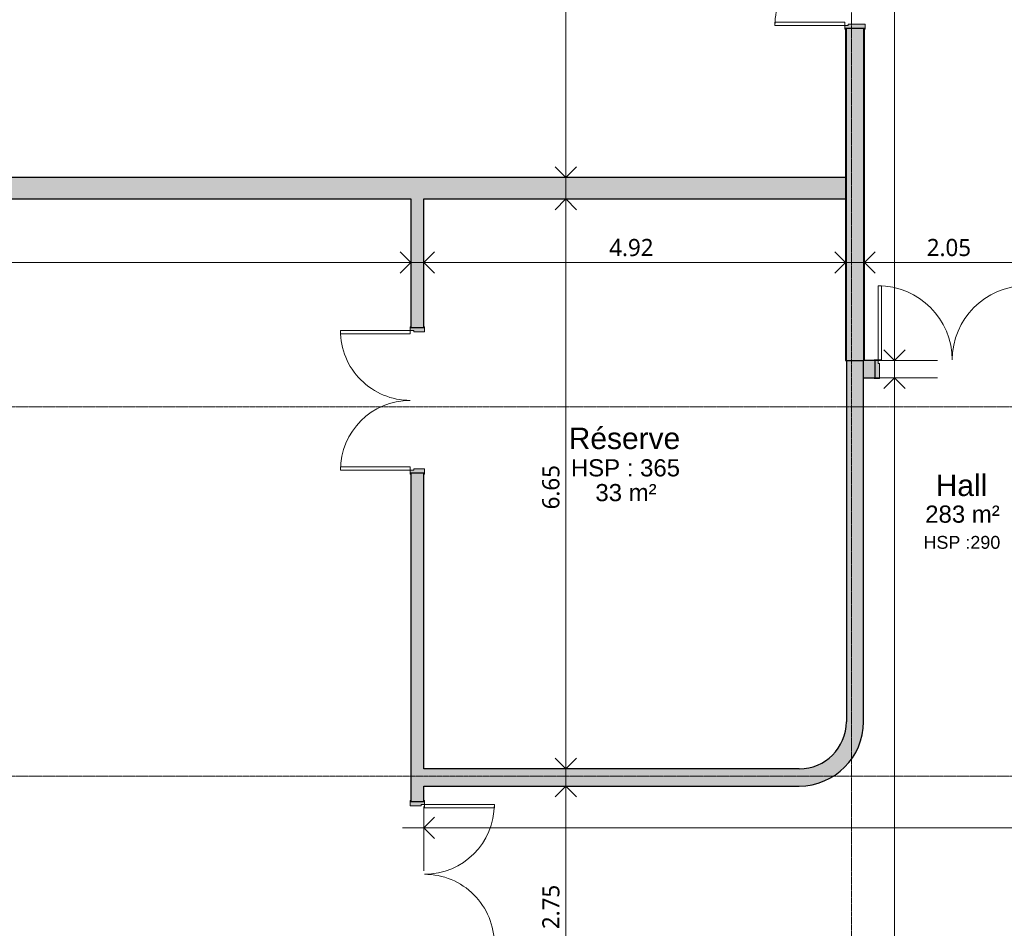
# Model space of a CAD drawing. Header units: millimetres. Extents: x -64334 to 32356, y -11421 to 53741.
# Tile 36 of 71: x -23874 to -12386, y 17083 to 27686. Entities that reach past the tile are written whole.
import ezdxf

# ---------------------------------------------------------------- set-up
doc = ezdxf.new("R2010")
doc.units = ezdxf.units.MM
doc.linetypes.add('Ligne de quadrillage', pattern=[22.225, 12.7, -3.175, 3.175, -3.175])
for name, color, linetype, lineweight in [('A-ANNO-DIMS', 211, 'Continuous', 9), ('A-ANNO-DIMS-100', 211, 'Continuous', 9), ('A-AREA-IDEN', 2, 'Continuous', 9), ('A-DOOR', 31, 'Continuous', 9), ('A-DOOR-FRAM', 31, 'Continuous', 9), ('A-WALL', 113, 'Continuous', 9), ('A-WALL-PATT', 111, 'Continuous', 25), ('G-ANNO-TEXT', 231, 'Continuous', 9), ('I-WALL', 2, 'Continuous', 9), ('S-GRID', 1, 'Continuous', 9)]:
    doc.layers.add(name, color=color, linetype=linetype, lineweight=lineweight)
doc.styles.add('Arial_2', font='arial.ttf', dxfattribs={"height": 200})
doc.styles.add('Arial_4', font='arial.ttf', dxfattribs={"height": 150})
doc.styles.add('Arial_B', font='txt', dxfattribs={"height": 250})
doc.styles.add('Trebuchet MS_B', font='txt', dxfattribs={"height": 200})
doc.dimstyles.new('Cotes_linéaires_rouge_2mm', dxfattribs={"dimscale": 304.8, "dimtxt": 206.190181, "dimasz": 0.410105, "dimexe": 0.82021, "dimexo": 0.0625, "dimgap": 0.065617, "dimtad": 1, "dimlfac": 0.001, "dimrnd": 0.01, "dimzin": 0, "dimdsep": 46, "dimtxsty": 'Trebuchet MS_B', "dimblk1": 'OPEN30', "dimblk2": 'OPEN30', "dimsah": 1, "dimcen": 0.09, "dimdle": 0.82021, "dimazin": 0, "dimtfac": 1, "dimtdec": 4, "dimtix": 1, "dimtmove": 0, "dimatfit": 3, "dimfxl": 1.64042, "dimfxlon": 1, "dimtvp": 1, "dimtolj": 1, "dimtzin": 0, "dimarcsym": 2})

# ---------------------------------------------------------------- blocks, each defined once
blk = doc.blocks.new('Double _R_ - 1_73m x 2_10m-1405797-Niveau 00')
at = {"layer": 'A-DOOR-FRAM'}
h = blk.add_hatch(color=254, dxfattribs=at)
h.paths.add_polyline_path([(900, 108), (850, 108), (850, -68), (865, -68), (865, -108), (910, -108), (910, -100), (900, -100), (900, 100), (910, 100), (910, 108)])
h.paths.add_polyline_path([(-850, 108), (-910, 108), (-910, 100), (-900, 100), (-900, -100), (-910, -100), (-910, -108), (-865, -108), (-865, -68), (-850, -68)])
at = {"layer": 'A-DOOR'}
for p, q in [((-865, -108), (-825, -108)), ((-865, -973), (-865, -108)), ((-825, -108), (-825, -973)), ((865, -108), (825, -108)), ((825, -108), (825, -973)), ((865, -973), (865, -108)), ((-825, -973), (-865, -973)), ((825, -973), (865, -973))]:
    blk.add_line(p, q, dxfattribs=at)
for centre, start, end in [((-865, -108), 270, 360), ((865, -108), 180, 270)]:
    blk.add_arc(centre, 865, start, end, dxfattribs=at)
at = {"layer": 'A-DOOR-FRAM', "lineweight": 18}
for p, q in [((-850, 108), (-910, 108)), ((-910, 108), (-910, 100)), ((-850, -68), (-850, 108)), ((910, 108), (850, 108)), ((850, 108), (850, -68)), ((910, 100), (910, 108)), ((-910, -100), (-910, -108)), ((-910, -108), (-865, -108)), ((-865, -108), (-865, -68)), ((-865, -68), (-850, -68)), ((850, -68), (865, -68)), ((865, -68), (865, -108)), ((865, -108), (910, -108)), ((910, -108), (910, -100))]:
    blk.add_line(p, q, dxfattribs=at)
blk = doc.blocks.new('Double _R_ - 1_63m x 2_04m-1408620-Niveau 00')
at = {"layer": 'A-DOOR-FRAM'}
h = blk.add_hatch(color=254, dxfattribs=at)
h.paths.add_polyline_path([(860, -118), (860, -110), (850, -110), (850, 110), (860, 110), (860, 118), (815, 118), (815, 78), (800, 78), (800, -118), (850, -118)])
h.paths.add_polyline_path([(-800, -118), (-800, 78), (-815, 78), (-815, 118), (-860, 118), (-860, 110), (-850, 110), (-850, -110), (-860, -110), (-860, -118), (-850, -118)])
at = {"layer": 'A-DOOR'}
for p, q in [((-775, 933), (-815, 933)), ((-815, 933), (-815, 118)), ((-775, 118), (-775, 933)), ((775, 118), (775, 933)), ((775, 933), (815, 933)), ((815, 933), (815, 118)), ((-815, 118), (-775, 118)), ((815, 118), (775, 118))]:
    blk.add_line(p, q, dxfattribs=at)
for centre, start, end in [((-815, 118), 0, 90), ((815, 118), 90, 180)]:
    blk.add_arc(centre, 815, start, end, dxfattribs=at)
at = {"layer": 'A-DOOR-FRAM', "lineweight": 18}
for p, q in [((-860, 118), (-815, 118)), ((-860, 110), (-860, 118)), ((-815, 118), (-815, 78)), ((815, 118), (860, 118)), ((815, 78), (815, 118)), ((860, 118), (860, 110)), ((-815, 78), (-800, 78)), ((-800, 78), (-800, -118)), ((800, 78), (815, 78)), ((800, -118), (800, 78)), ((-860, -118), (-860, -110)), ((860, -110), (860, -118)), ((-800, -118), (-860, -118)), ((860, -118), (800, -118))]:
    blk.add_line(p, q, dxfattribs=at)
blk = doc.blocks.new('Double _R_ - 1_63m x 2_04m-1398057-Niveau 00')
at = {"layer": 'A-DOOR-FRAM'}
h = blk.add_hatch(color=254, dxfattribs=at)
h.paths.add_polyline_path([(815, -83), (860, -83), (860, -75), (850, -75), (850, 75), (860, 75), (860, 83), (800, 83), (800, -43), (815, -43), (815, -75)])
h.paths.add_polyline_path([(-860, -83), (-815, -83), (-815, -43), (-800, -43), (-800, 83), (-860, 83), (-860, 75), (-850, 75), (-850, -75), (-860, -75)])
at = {"layer": 'A-DOOR'}
for p, q in [((-815, -83), (-775, -83)), ((-815, -898), (-815, -83)), ((-775, -83), (-775, -898)), ((815, -83), (775, -83)), ((775, -83), (775, -898)), ((815, -898), (815, -83)), ((-775, -898), (-815, -898)), ((775, -898), (815, -898))]:
    blk.add_line(p, q, dxfattribs=at)
for centre, start, end in [((-815, -83), 270, 360), ((815, -83), 180, 270)]:
    blk.add_arc(centre, 815, start, end, dxfattribs=at)
at = {"layer": 'A-DOOR-FRAM', "lineweight": 18}
for p, q in [((-800, 83), (-860, 83)), ((-860, 83), (-860, 75)), ((-800, -43), (-800, 83)), ((860, 83), (800, 83)), ((800, 83), (800, -43)), ((860, 75), (860, 83)), ((-860, -75), (-860, -83)), ((-860, -83), (-815, -83)), ((-815, -83), (-815, -43)), ((-815, -43), (-800, -43)), ((800, -43), (815, -43)), ((815, -43), (815, -83)), ((815, -83), (860, -83)), ((860, -83), (860, -75))]:
    blk.add_line(p, q, dxfattribs=at)
blk = doc.blocks.new('DIMBLOCK165-Niveau 00')
at = {"layer": 'A-ANNO-DIMS-100'}
for p, q in [((-14019, 25352), (-14019, 24602)), ((-14019, 24852), (-14019, 25352)), ((-11969, 25352), (-11969, 24602)), ((-11969, 24852), (-11969, 25352)), ((-14269, 24852), (-11719, 24852))]:
    blk.add_line(p, q, dxfattribs=at)
at = {"layer": 'A-ANNO-DIMS-100', "lineweight": 25}
for p, q in [((-14019, 24852), (-13894, 24977)), ((-11969, 24852), (-12094, 24977)), ((-14019, 24852), (-13894, 24727)), ((-11969, 24852), (-12094, 24727))]:
    blk.add_line(p, q, dxfattribs=at)
at = {"layer": 'A-ANNO-DIMS-100', "color": 0, "insert": (-13291, 25128), "char_height": 200, "width": 712.93, "attachment_point": 1, "line_spacing_factor": 1.048425, "style": 'Trebuchet MS_B'}
blk.add_mtext('2.05', dxfattribs=at)
blk = doc.blocks.new('_Open30')
at = {"color": 0, "linetype": 'ByBlock', "lineweight": -2}
for p, q in [((-1, 0.268), (0, 0)), ((0, 0), (-1, -0.268)), ((0, 0), (-1, 0))]:
    blk.add_line(p, q, dxfattribs=at)
blk = doc.blocks.new('DIMBLOCK166-Niveau 00')
at = {"layer": 'A-ANNO-DIMS-100'}
for p, q in [((-19159, 25352), (-19159, 24602)), ((-19159, 24852), (-19159, 25352)), ((-14239, 25352), (-14239, 24602)), ((-14239, 24852), (-14239, 25352)), ((-19409, 24852), (-13989, 24852))]:
    blk.add_line(p, q, dxfattribs=at)
at = {"layer": 'A-ANNO-DIMS-100', "lineweight": 25}
for p, q in [((-19159, 24852), (-19034, 24977)), ((-14239, 24852), (-14364, 24977)), ((-19159, 24852), (-19034, 24727)), ((-14239, 24852), (-14364, 24727))]:
    blk.add_line(p, q, dxfattribs=at)
at = {"layer": 'A-ANNO-DIMS-100', "color": 0, "insert": (-16996, 25128), "char_height": 200, "width": 712.93, "attachment_point": 1, "line_spacing_factor": 1.048425, "style": 'Trebuchet MS_B'}
blk.add_mtext('4.92', dxfattribs=at)
blk = doc.blocks.new('DIMBLOCK167-Niveau 00')
at = {"layer": 'A-ANNO-DIMS-100'}
for p, q in [((-34259, 25352), (-34259, 24602)), ((-34259, 24852), (-34259, 25352)), ((-19309, 25352), (-19309, 24602)), ((-19309, 24852), (-19309, 25352)), ((-34509, 24852), (-19059, 24852))]:
    blk.add_line(p, q, dxfattribs=at)
at = {"layer": 'A-ANNO-DIMS-100', "lineweight": 25}
for p, q in [((-34259, 24852), (-34134, 24977)), ((-19309, 24852), (-19434, 24977)), ((-34259, 24852), (-34134, 24727)), ((-19309, 24852), (-19434, 24727))]:
    blk.add_line(p, q, dxfattribs=at)
at = {"layer": 'A-ANNO-DIMS-100', "color": 0, "insert": (-27163, 25128), "char_height": 200, "width": 910.03, "attachment_point": 1, "line_spacing_factor": 1.048425, "style": 'Trebuchet MS_B'}
blk.add_mtext('14.95', dxfattribs=at)
blk = doc.blocks.new('DIMBLOCK184-Niveau 00')
at = {"layer": 'A-ANNO-DIMS-100'}
for p, q in [((-17501, 18994), (-17501, 15748)), ((-17001, 18744), (-17751, 18744)), ((-17501, 18744), (-17001, 18744)), ((-17001, 15998), (-17751, 15998)), ((-17501, 15998), (-17001, 15998))]:
    blk.add_line(p, q, dxfattribs=at)
at = {"layer": 'A-ANNO-DIMS-100', "lineweight": 25}
for p, q in [((-17501, 18744), (-17626, 18619)), ((-17501, 18744), (-17376, 18619)), ((-17501, 15998), (-17626, 16123)), ((-17501, 15998), (-17376, 16123))]:
    blk.add_line(p, q, dxfattribs=at)
at = {"layer": 'A-ANNO-DIMS-100', "color": 0, "insert": (-17777, 17074), "char_height": 200, "width": 712.93, "attachment_point": 1, "rotation": 90, "line_spacing_factor": 1.048425, "style": 'Trebuchet MS_B'}
blk.add_mtext('2.75', dxfattribs=at)
blk = doc.blocks.new('DIMBLOCK185-Niveau 00')
at = {"layer": 'A-ANNO-DIMS-100'}
for p, q in [((-17501, 25844), (-17501, 18694)), ((-17001, 25594), (-17751, 25594)), ((-17501, 25594), (-17001, 25594)), ((-17001, 18944), (-17751, 18944)), ((-17501, 18944), (-17001, 18944))]:
    blk.add_line(p, q, dxfattribs=at)
at = {"layer": 'A-ANNO-DIMS-100', "lineweight": 25}
for p, q in [((-17501, 25594), (-17626, 25469)), ((-17501, 25594), (-17376, 25469)), ((-17501, 18944), (-17626, 19069)), ((-17501, 18944), (-17376, 19069))]:
    blk.add_line(p, q, dxfattribs=at)
at = {"layer": 'A-ANNO-DIMS-100', "color": 0, "insert": (-17777, 21972), "char_height": 200, "width": 712.93, "attachment_point": 1, "rotation": 90, "line_spacing_factor": 1.048425, "style": 'Trebuchet MS_B'}
blk.add_mtext('6.65', dxfattribs=at)
blk = doc.blocks.new('DIMBLOCK186-Niveau 00')
at = {"layer": 'A-ANNO-DIMS-100'}
for p, q in [((-17501, 36194), (-17501, 25594)), ((-17001, 35944), (-17751, 35944)), ((-17501, 35944), (-17001, 35944)), ((-17001, 25844), (-17751, 25844)), ((-17501, 25844), (-17001, 25844))]:
    blk.add_line(p, q, dxfattribs=at)
at = {"layer": 'A-ANNO-DIMS-100', "lineweight": 25}
for p, q in [((-17501, 35944), (-17626, 35819)), ((-17501, 35944), (-17376, 35819)), ((-17501, 25844), (-17626, 25969)), ((-17501, 25844), (-17376, 25969))]:
    blk.add_line(p, q, dxfattribs=at)
at = {"layer": 'A-ANNO-DIMS-100', "color": 0, "insert": (-17777, 30515), "char_height": 200, "width": 910.03, "attachment_point": 1, "rotation": 90, "line_spacing_factor": 1.048425, "style": 'Trebuchet MS_B'}
blk.add_mtext('10.10', dxfattribs=at)
blk = doc.blocks.new('DIMBLOCK199-Niveau 00')
at = {"layer": 'A-ANNO-DIMS-100'}
for p, q in [((-19159, 17755), (-19159, 18505)), ((10581, 17755), (10581, 18505)), ((10831, 18255), (-19409, 18255)), ((-19159, 18255), (-19159, 17755)), ((10581, 18255), (10581, 17755))]:
    blk.add_line(p, q, dxfattribs=at)
at = {"layer": 'A-ANNO-DIMS-100', "lineweight": 25}
for p, q in [((-19159, 18255), (-19034, 18380)), ((10581, 18255), (10456, 18380)), ((-19159, 18255), (-19034, 18130)), ((10581, 18255), (10456, 18130))]:
    blk.add_line(p, q, dxfattribs=at)
at = {"layer": 'A-ANNO-DIMS-100', "color": 0, "insert": (-4668, 18530), "char_height": 200, "width": 910.03, "attachment_point": 1, "line_spacing_factor": 1.048425, "style": 'Trebuchet MS_B'}
blk.add_mtext('29.74', dxfattribs=at)
blk = doc.blocks.new('DIMBLOCK201-Niveau 00')
at = {"layer": 'A-ANNO-DIMS-100'}
for p, q in [((-13667, 34715), (-13667, 23458)), ((-13167, 34465), (-13917, 34465)), ((-13667, 34465), (-13167, 34465)), ((-13167, 23708), (-13917, 23708)), ((-13667, 23708), (-13167, 23708))]:
    blk.add_line(p, q, dxfattribs=at)
at = {"layer": 'A-ANNO-DIMS-100', "lineweight": 25}
for p, q in [((-13667, 34465), (-13792, 34340)), ((-13667, 34465), (-13542, 34340)), ((-13667, 23708), (-13792, 23833)), ((-13667, 23708), (-13542, 23833))]:
    blk.add_line(p, q, dxfattribs=at)
at = {"layer": 'A-ANNO-DIMS-100', "color": 0, "insert": (-13943, 28707), "char_height": 200, "width": 910.03, "attachment_point": 1, "rotation": 90, "line_spacing_factor": 1.048425, "style": 'Trebuchet MS_B'}
blk.add_mtext('10.76', dxfattribs=at)
blk = doc.blocks.new('DIMBLOCK203-Niveau 00')
at = {"layer": 'A-ANNO-DIMS-100'}
for p, q in [((-13667, 23758), (-13667, 3694)), ((-13167, 23508), (-13917, 23508)), ((-13667, 23508), (-13167, 23508)), ((-13167, 3944), (-13917, 3944)), ((-13667, 3944), (-13167, 3944))]:
    blk.add_line(p, q, dxfattribs=at)
at = {"layer": 'A-ANNO-DIMS-100', "lineweight": 25}
for p, q in [((-13667, 23508), (-13792, 23383)), ((-13667, 23508), (-13542, 23383)), ((-13667, 3944), (-13792, 4069)), ((-13667, 3944), (-13542, 4069))]:
    blk.add_line(p, q, dxfattribs=at)
at = {"layer": 'A-ANNO-DIMS-100', "color": 0, "insert": (-13943, 13347), "char_height": 200, "width": 910.03, "attachment_point": 1, "rotation": 90, "line_spacing_factor": 1.048425, "style": 'Trebuchet MS_B'}
blk.add_mtext('19.56', dxfattribs=at)

msp = doc.modelspace()

# ---------------------------------------------------------------- hatches: boundary and pattern name
at = {"layer": 'A-WALL'}
h = msp.add_hatch(color=55, dxfattribs=at)
h.paths.add_polyline_path([(-14029.115, 23707.633), (-14029.115, 27583.989), (-14229.115, 27583.989), (-14229.115, 23707.633)])
h.paths.add_polyline_path([(-14029.115, 29283.989), (-14029.115, 32560.459), (-14229.115, 32560.459), (-14229.115, 29283.989)])
h.paths.add_polyline_path([(-14029.115, 34260.459), (-14029.115, 34345.459), (-14229.115, 34345.459), (-14229.115, 34260.459)])
for points in [[(-34259.054, 25593.989), (-14239.115, 25593.989), (-14239.115, 25843.989), (-34259.054, 25843.989)], [(-14029.115, 19493.989), (-14029.115, 23707.633), (-14229.115, 23707.633), (-14229.115, 19493.989)], [(-14779.115, 18743.989), (-14688.713, 18749.458), (-14599.628, 18765.783), (-14513.161, 18792.727), (-14430.573, 18829.897), (-14353.067, 18876.751), (-14281.773, 18932.606), (-14217.732, 18996.647), (-14161.877, 19067.941), (-14115.023, 19145.447), (-14077.853, 19228.036), (-14050.909, 19314.502), (-14034.583, 19403.587), (-14029.115, 19493.989), (-14229.115, 19493.989), (-14234.713, 19415.716), (-14251.394, 19339.036), (-14278.818, 19265.511), (-14316.426, 19196.637), (-14363.453, 19133.816), (-14418.942, 19078.327), (-14481.763, 19031.3), (-14550.637, 18993.692), (-14624.162, 18966.268), (-14700.842, 18949.587), (-14779.115, 18943.989)], [(-19159.054, 18743.989), (-14779.115, 18743.989), (-14779.115, 18943.989), (-19159.054, 18943.989)]]:
    msp.add_hatch(color=8, dxfattribs=at).paths.add_polyline_path(points)
h = msp.add_hatch(color=8, dxfattribs=at)
h.paths.add_polyline_path([(-19309.054, 15997.67), (-19159.054, 15997.67), (-19159.054, 16863.989), (-19309.054, 16863.989)])
h.paths.add_polyline_path([(-19159.054, 18563.989), (-19159.054, 22393.989), (-19309.054, 22393.989), (-19309.054, 18563.989)])
h.paths.add_polyline_path([(-19309.054, 24093.989), (-19159.054, 24093.989), (-19159.054, 25593.989), (-19309.054, 25593.989)])
at = {"layer": 'A-WALL-PATT', "lineweight": 9}
h = msp.add_hatch(color=8, dxfattribs=at)
h.paths.add_polyline_path([(-14229.115, 23707.633), (-14229.115, 27583.989), (-14239.115, 27583.989), (-14239.115, 23707.633)])
h.paths.add_polyline_path([(-14239.115, 29283.989), (-14229.115, 29283.989), (-14229.115, 32560.459), (-14239.115, 32560.459), (-14239.115, 29305.146)])
h.paths.add_polyline_path([(-14239.115, 34260.459), (-14229.115, 34260.459), (-14229.115, 34345.459), (-14239.115, 34345.459)])
at = {"layer": 'A-WALL-PATT'}
h = msp.add_hatch(color=55, dxfattribs=at)
h.paths.add_polyline_path([(-14019.115, 23707.633), (-14019.115, 27583.989), (-14029.115, 27583.989), (-14029.115, 23707.633)])
h.paths.add_polyline_path([(-14029.115, 29283.989), (-14019.115, 29283.989), (-14019.115, 32560.459), (-14029.115, 32560.459), (-14029.115, 29305.146)])
h.paths.add_polyline_path([(-14029.115, 34260.459), (-14019.115, 34260.459), (-14019.115, 34345.459), (-14029.115, 34345.459)])
at = {"layer": 'I-WALL'}
h = msp.add_hatch(color=8, dxfattribs=at)
h.paths.add_polyline_path([(-14029.115, 23507.633), (-13894.085, 23507.633), (-13894.085, 23707.633), (-14029.115, 23707.633)])
h.paths.add_polyline_path([(-12094.085, 23507.633), (-11959.054, 23507.633), (-11959.054, 23707.633), (-12094.085, 23707.633)])

# ---------------------------------------------------------------- linework, layer by layer
at = {"layer": 'A-WALL', "lineweight": 25}
for p, q in [((-14239.115, 27583.989), (-14239.115, 25843.989)), ((-14019.115, 27583.989), (-14239.115, 27583.989)), ((-14019.115, 23707.633), (-14019.115, 27583.989)), ((-14239.115, 25843.989), (-34259.054, 25843.989)), ((-31669.054, 25593.989), (-19309.054, 25593.989)), ((-19309.054, 25593.989), (-19309.054, 24093.989)), ((-19159.054, 25593.989), (-14239.115, 25593.989)), ((-19159.054, 24093.989), (-19159.054, 25593.989)), ((-14239.115, 25593.989), (-14239.115, 23707.633)), ((-19309.054, 24093.989), (-19159.054, 24093.989)), ((-14239.115, 23707.633), (-14029.115, 23707.633)), ((-14229.115, 23707.633), (-14229.115, 19493.989)), ((-14029.115, 19493.989), (-14029.115, 23707.633)), ((-19159.054, 22393.989), (-19309.054, 22393.989)), ((-19309.054, 22393.989), (-19309.054, 18563.989)), ((-19159.054, 18943.989), (-19159.054, 22393.989)), ((-14779.115, 18943.989), (-19159.054, 18943.989)), ((-19159.054, 18563.989), (-19159.054, 18743.989)), ((-19159.054, 18743.989), (-14779.115, 18743.989)), ((-19309.054, 18563.989), (-19159.054, 18563.989))]:
    msp.add_line(p, q, dxfattribs=at)
at = {"layer": 'A-WALL'}
for p, q in [((-14229.115, 23707.633), (-14229.115, 27583.989)), ((-14029.115, 23707.633), (-14029.115, 27583.989)), ((-14239.115, 25593.989), (-14239.115, 25843.989))]:
    msp.add_line(p, q, dxfattribs=at)
at = {"layer": 'A-WALL', "lineweight": 25}
for radius in [750, 550]:
    msp.add_arc((-14779.115, 19493.989), radius, 270, 0, dxfattribs=at)
at = {"layer": 'I-WALL', "lineweight": 25}
for p, q in [((-13894.085, 23707.633), (-14029.115, 23707.633)), ((-13894.085, 23507.633), (-13894.085, 23707.633)), ((-14029.115, 23507.633), (-13894.085, 23507.633))]:
    msp.add_line(p, q, dxfattribs=at)
at = {"layer": 'S-GRID', "linetype": 'Ligne de quadrillage', "lineweight": 18}
for p, q in [((-14169.115, -7247.936), (-14169.115, 51986.924)), ((-63034.151, 23169.164), (31922.827, 23169.164)), ((-63034.151, 18858.989), (31922.827, 18858.989))]:
    msp.add_line(p, q, dxfattribs=at)

# ---------------------------------------------------------------- block references
at = {"layer": 'A-DOOR'}
for name, p, rotation in [('Double _R_ - 1_63m x 2_04m-1408620-Niveau 00', (-14129.115, 28433.989), 89.99999999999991), ('Double _R_ - 1_73m x 2_10m-1405797-Niveau 00', (-12994.085, 23607.633), 180), ('Double _R_ - 1_63m x 2_04m-1398057-Niveau 00', (-19234.054, 23243.989), 269.9999999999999), ('Double _R_ - 1_63m x 2_04m-1398057-Niveau 00', (-19234.054, 17713.989), 89.99999999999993)]:
    msp.add_blockref(name, p, dxfattribs=dict(at, rotation=rotation))

# ---------------------------------------------------------------- texts
at = {"layer": 'A-AREA-IDEN', "attachment_point": 1}
for s, insert, char_height, width, style in [('Réserve', (-17467.892, 22925.888), 250, 1635.4425, 'Arial_B'), ('HSP : 365', (-17442.983, 22556.746), 200, 1579.32437, 'Arial_2'), ('33 m²', (-17156.892, 22267.973), 200, 881.85625, 'Arial_2'), ('Hall', (-13186.241, 22377.619), 250, 777.63687, 'Arial_B'), ('283 m²', (-13308.741, 22016.58), 200, 1074.26125, 'Arial_2')]:
    msp.add_mtext(s, dxfattribs=dict(at, insert=insert, char_height=char_height, width=width, style=style))
at = {"layer": 'G-ANNO-TEXT', "color": 7, "insert": (-13329.623, 21662.206), "char_height": 150, "width": 1098.31188, "attachment_point": 1, "style": 'Arial_4'}
msp.add_mtext('HSP :290', dxfattribs=at)

# ---------------------------------------------------------------- dimensions: what is measured, and where the dimension line sits
at = {"layer": 'A-ANNO-DIMS'}
for base, p1, p2, angle, override, picture, middle in [((-17500.741, 25843.989), (-17000.741, 35943.989), (-17000.741, 25843.989), 90, {"dimpost": '<>', "dimfxl": 10100.000001}, 'DIMBLOCK186-Niveau 00', (-17624.512, 30893.989)), ((-13666.8, 23707.633), (-13166.8, 34465.459), (-13166.8, 23707.633), 90, {"dimpost": '<>', "dimfxl": 10757.825899}, 'DIMBLOCK201-Niveau 00', (-13790.774, 29086.546)), ((-17500.741, 18943.989), (-17000.741, 25593.989), (-17000.741, 18943.989), 90, {"dimpost": '<>', "dimfxl": 6650.000001}, 'DIMBLOCK185-Niveau 00', (-17624.714, 22268.989)), ((-11969.054, 24852.465), (-14019.115, 25352.465), (-11969.054, 25352.465), 0, {"dimpost": '<>', "dimfxl": 2050.06083}, 'DIMBLOCK165-Niveau 00', (-12994.085, 24976.236)), ((-13666.8, 3943.989), (-13166.8, 23507.633), (-13166.8, 3943.989), 90, {"dimpost": '<>', "dimfxl": 19563.643915}, 'DIMBLOCK203-Niveau 00', (-13790.774, 13725.811)), ((-17500.741, 15997.67), (-17000.741, 18743.989), (-17000.741, 15997.67), 90, {"dimpost": '<>', "dimfxl": 2746.319472}, 'DIMBLOCK184-Niveau 00', (-17624.512, 17370.829))]:
    dim = msp.add_linear_dim(base=base, p1=p1, p2=p2, angle=angle, dimstyle='Cotes_linéaires_rouge_2mm', override=override, dxfattribs=at)
    dim.commit()
    dim.dimension.update_dxf_attribs({"geometry": picture, "text_midpoint": middle})
for base, p1, p2, override, picture, middle in [((-19309.054, 24852.465), (-34259.054, 25352.465), (-19309.054, 25352.465), {"dimpost": '<>', "dimfxl": 14950}, 'DIMBLOCK167-Niveau 00', (-26784.054, 24976.236)), ((-14239.115, 24852.465), (-19159.054, 25352.465), (-14239.115, 25352.465), {"dimpost": '<>', "dimfxl": 4919.93917}, 'DIMBLOCK166-Niveau 00', (-16699.085, 24976.236)), ((-19159.054, 18254.502), (10580.885, 17754.502), (-19159.054, 17754.502), {"dimpost": '<>', "dimfxl": 29739.939166}, 'DIMBLOCK199-Niveau 00', (-4289.085, 18378.273))]:
    dim = msp.add_linear_dim(base=base, p1=p1, p2=p2, dimstyle='Cotes_linéaires_rouge_2mm', override=override, dxfattribs=at)
    dim.commit()
    dim.dimension.update_dxf_attribs({"geometry": picture, "text_midpoint": middle})

doc.saveas('drawing.dxf')
